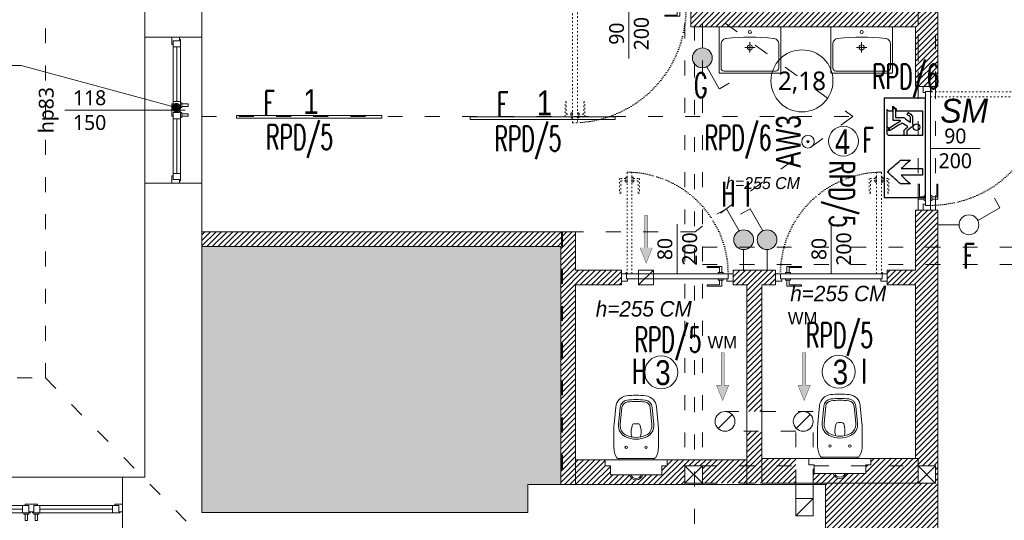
# Model space of a CAD drawing. Header units: millimetres. Extents: x 85284 to 143915, y -66821 to -28273.
# Tile 14 of 31: x 127064 to 127858, y -64329 to -63925. Entities that reach past the tile are written whole.
import ezdxf
from ezdxf import colors
from ezdxf.entities.mleader import LeaderData, LeaderLine
from ezdxf.enums import TextEntityAlignment as Align
from ezdxf.math import Vec2, Vec3

# ---------------------------------------------------------------- set-up
doc = ezdxf.new("R2010")
doc.units = ezdxf.units.MM
doc.linetypes.add('ACAD_ISO03W100', pattern=[30, 12, -18])
doc.linetypes.add('ACAD_ISO07W100', pattern=[3, 0, -3])
doc.layers.get('0').update_dxf_attribs({"color": 251, "lineweight": 9})
for name, color, linetype, lineweight in [('A-sanitariaty.ART', 251, 'Continuous', 9), ('IE_Numer centralki', 3, 'Continuous', 13), ('IE_Numery obw ośw hala', 6, 'Continuous', 13), ('IE_Oświetlenie awaryjne', 1, 'Continuous', 13), ('IE_Oświetlenie podstawowe', 4, 'Continuous', 13), ('IE_Łączniki', 5, 'Continuous', 15), ('instalacje_arch', 251, 'Continuous', 9), ('opis..KF', 251, 'Continuous', 9), ('pomocnicza', 251, 'Continuous', 9), ('stolarka_arch', 251, 'Continuous', 9), ('TEXT', 251, 'Continuous', 9), ('wentylacja..KF', 251, 'Continuous', 9), ('wypełnienie 2', 251, 'Continuous', 9), ('ściana pro..KF', 251, 'Continuous', 9), ('ściany ist..KF', 251, 'Continuous', 9)]:
    doc.layers.add(name, color=color, linetype=linetype, lineweight=lineweight)
doc.layers.add('AX - OPRAWY KIERUNKOWE', color=110, linetype='Continuous')
doc.layers.add('Warstwa 1', color=3, linetype='Continuous')
doc.styles.add('ARCH', font='segoeuil.ttf')
doc.styles.add('Opisowy', font='arial.ttf')
doc.styles.add('SIMLPEX', font='simplex.shx')
doc.styles.add('SIMPLEX', font='simplex', dxfattribs={"width": 0.85})
pattern_1 = [(45, (-308.0725, -28536.048), (-2.24506403, 2.24506403), [])]

# ---------------------------------------------------------------- blocks, each defined once
blk = doc.blocks.new('*U179')
at = {"layer": 'stolarka_arch', "lineweight": 0}
blk.add_lwpolyline([(0, 0), (118, 0), (118, -46), (0, -46)], close=True, dxfattribs=at)
at = {"layer": 'stolarka_arch'}
for points in [[(0, -22), (6, -22), (6, -23), (3, -23), (3, -28), (0, -28)], [(3, -23), (8, -23), (8, -29), (2, -29), (2, -28), (3, -28)], [(8, -26), (52, -26), (52, -23), (8, -23)], [(57, -23), (52, -23), (52, -29), (58, -29), (58, -28), (57, -28)], [(54, -22), (64, -22), (64, -23), (61, -23), (61, -28), (57, -28), (57, -23), (54, -23)], [(61, -23), (66, -23), (66, -29), (60, -29), (60, -28), (61, -28)], [(110, -26), (66, -26), (66, -23), (110, -23)], [(115, -23), (110, -23), (110, -29), (116, -29), (116, -28), (115, -28)], [(118, -22), (112, -22), (112, -23), (115, -23), (115, -28), (118, -28)], [(8, -26), (52, -26), (52, -29), (8, -29)], [(57, -30), (53, -30), (53, -29), (57, -29)], [(56, -35), (54, -35), (54, -30), (56, -30)], [(65, -30), (61, -30), (61, -29), (65, -29)], [(64, -35), (62, -35), (62, -30), (64, -30)], [(110, -26), (66, -26), (66, -29), (110, -29)]]:
    blk.add_lwpolyline(points, close=True, dxfattribs=at)
blk = doc.blocks.new('*U170')
at = {"layer": 'opis..KF'}
blk.add_line((-20, 0), (77, 0), dxfattribs=at)
at = {"layer": 'opis..KF', "style": 'ARCH', "flags": 12}
for tag, p in [('150', (0, 10)), ('120', (0, -10))]:
    blk.add_attdef(tag, text='', height=12, dxfattribs=at).set_placement(p, align=Align.MIDDLE_CENTER)
blk.add_attdef('hp', text='', height=12, rotation=90, dxfattribs=at).set_placement((-35, 0), align=Align.MIDDLE_CENTER)
blk = doc.blocks.new('*U200')
at = {"layer": 'stolarka_arch', "lineweight": 0}
blk.add_lwpolyline([(0, 0), (147, 0), (147, -46), (0, -46)], close=True, dxfattribs=at)
at = {"layer": 'stolarka_arch'}
for points in [[(0, -22), (6, -22), (6, -23), (3, -23), (3, -28), (0, -28)], [(3, -23), (8, -23), (8, -29), (2, -29), (2, -28), (3, -28)], [(8, -26), (66.5, -26), (66.5, -23), (8, -23)], [(71.5, -23), (66.5, -23), (66.5, -29), (72.5, -29), (72.5, -28), (71.5, -28)], [(68.5, -22), (78.5, -22), (78.5, -23), (75.5, -23), (75.5, -28), (71.5, -28), (71.5, -23), (68.5, -23)], [(75.5, -23), (80.5, -23), (80.5, -29), (74.5, -29), (74.5, -28), (75.5, -28)], [(139, -26), (80.5, -26), (80.5, -23), (139, -23)], [(144, -23), (139, -23), (139, -29), (145, -29), (145, -28), (144, -28)], [(147, -22), (141, -22), (141, -23), (144, -23), (144, -28), (147, -28)], [(8, -26), (66.5, -26), (66.5, -29), (8, -29)], [(71.5, -30), (67.5, -30), (67.5, -29), (71.5, -29)], [(70.5, -35), (68.5, -35), (68.5, -30), (70.5, -30)], [(79.5, -30), (75.5, -30), (75.5, -29), (79.5, -29)], [(78.5, -35), (76.5, -35), (76.5, -30), (78.5, -30)], [(139, -26), (80.5, -26), (80.5, -29), (139, -29)]]:
    blk.add_lwpolyline(points, close=True, dxfattribs=at)
blk = doc.blocks.new('*U1078')
at = {"layer": 'instalacje_arch', "color": 41, "linetype": 'ACAD_ISO03W100', "lineweight": 9, "true_color": 0xf4ee51}
blk.add_line((0, -3656.97), (0, -145), dxfattribs=at)
at = {"layer": 'instalacje_arch', "color": 41, "true_color": 0xf4ee51, "style": 'ARCH'}
blk.add_attdef('P1', text='', height=20, rotation=180, dxfattribs=at).set_placement((0, 0), align=Align.MIDDLE_CENTER)
blk.add_attdef('P2', text='', height=20, dxfattribs=at).set_placement((0, -3801.97), align=Align.MIDDLE_CENTER)
blk = doc.blocks.new('*U666')
at = {"layer": 'A-sanitariaty.ART'}
for p, q in [((4.15, 16.6), (-4.15, 16.6)), ((0, 12.45), (0, 20.75))]:
    blk.add_line(p, q, dxfattribs=at)
blk.add_lwpolyline([(24.07, 0), (-24.07, 0, -0.414214), (-24.9, 0.83), (-24.9, 36.52, -0.414214), (-24.07, 37.35), (24.07, 37.35, -0.414214), (24.9, 36.52), (24.9, 0.83, -0.414214)], format="xyb", close=True, dxfattribs=at)
blk.add_lwpolyline([(-19.12, 9.42), (-19.63, 9.49, -0.376652), (-23.24, 13.6), (-23.24, 33.2, -0.414214), (-20.75, 35.69), (20.75, 35.69, -0.414214), (23.24, 33.2), (23.24, 13.6, -0.376652), (19.63, 9.49), (19.12, 9.42)], format="xyb", dxfattribs=at)
for centre, radius in [((0, 16.6), 2.08), ((0, 4.15), 1.25)]:
    blk.add_circle(centre, radius, dxfattribs=at)
blk.add_arc((0, 171.81), 163.51, 263.28301, 276.71699, dxfattribs=at)
blk = doc.blocks.new('*U174')
at = {"layer": 'stolarka_arch', "linetype": 'ACAD_ISO03W100', "lineweight": 0, "ltscale": 0.1}
for points in [[(4.5, 82), (4.5, 0), (8.5, 0), (8.5, 82)], [(3.5, 77), (-1.5, 77), (-1.5, 65), (-0.5, 65), (-0.5, 75), (3.5, 75)], [(3.5, 78), (3.5, 74), (4.5, 74), (4.5, 78)], [(9.5, 78), (9.5, 74), (8.5, 74), (8.5, 78)], [(9.5, 77), (14.5, 77), (14.5, 65), (13.5, 65), (13.5, 75), (9.5, 75)]]:
    blk.add_lwpolyline(points, close=True, dxfattribs=at)
at = {"layer": 'stolarka_arch'}
for points in [[(5, -4), (5, -6), (0, -6), (0, 0), (4, 0), (4, -4), (5, -4)], [(86, 0), (4, 0), (4, -4), (86, -4)], [(81, 1), (81, 6), (69, 6), (69, 5), (79, 5), (79, 1)], [(82, 1), (78, 1), (78, 0), (82, 0)], [(85, -4), (85, -6), (90, -6), (90, 0), (86, 0), (86, -4), (85, -4)], [(81, -5), (81, -10), (69, -10), (69, -9), (79, -9), (79, -5)], [(82, -5), (78, -5), (78, -4), (82, -4)]]:
    blk.add_lwpolyline(points, close=True, dxfattribs=at)
blk.add_circle((4, 0.5), 0.5, dxfattribs=at)
at = {"layer": 'stolarka_arch', "linetype": 'ACAD_ISO07W100', "lineweight": 0, "ltscale": 0.5}
blk.add_arc((4, 0), 82, 0, 89.65063, dxfattribs=at)
blk = doc.blocks.new('*U1073')
at = {"layer": 'A-sanitariaty.ART'}
for p, q in [((64.28, 14.95), (64.28, 20)), ((64.28, 20), (68.28, 20)), ((68.28, 20), (110.28, 20)), ((110.28, 20), (114.28, 20)), ((114.28, 14.95), (114.28, 20)), ((68.48, 14.95), (64.28, 14.95)), ((110.08, 14.95), (114.28, 14.95)), ((110.08, 7.8), (68.48, 7.8))]:
    blk.add_line(p, q, dxfattribs=at)
for points in [[(89.28, 21), (103.97, 21, 0.257543), (104.82, 21.47, 0.141569), (107.28, 30), (107.28, 43.6, 0.023969), (107.05, 48.39), (105.69, 62.56, 0.351403), (96.96, 71.53, 0.03082), (89.28, 72, 0.03082), (81.6, 71.53, 0.351403), (72.87, 62.56), (71.51, 48.39, 0.023969), (71.28, 43.6), (71.28, 30, 0.141569), (73.75, 21.47, 0.257543), (74.59, 21)], [(89.28, 36.5, 0.111482), (97.87, 38.44, 0.315527), (103.53, 48.43), (102.21, 62.22, 0.351403), (96.53, 68.05, 0.03082), (89.28, 68.5, 0.03082), (82.03, 68.05, 0.351403), (76.36, 62.22), (75.03, 48.43, 0.315527), (80.69, 38.44, 0.111482)], [(89.28, 38, 0.111482), (97.23, 39.79, 0.315527), (102.04, 48.28), (100.71, 62.08, 0.351403), (96.35, 66.56, 0.03082), (89.28, 67, 0.03082), (82.21, 66.56, 0.351403), (77.85, 62.08), (76.52, 48.28, 0.315527), (81.33, 39.79, 0.111482)]]:
    blk.add_lwpolyline(points, format="xyb", close=True, dxfattribs=at)
blk.add_lwpolyline([(92.59, 38.3), (92.92, 39.1, 0.096361), (93.28, 40.97), (93.28, 43.01, 0.049389), (93.09, 44.97), (92.6, 47.39, 0.357511), (90.64, 49), (89.28, 49), (87.92, 49, 0.357511), (85.96, 47.39), (85.48, 44.97, 0.049389), (85.28, 43.01), (85.28, 40.97, 0.096361), (85.65, 39.1), (85.97, 38.3)], format="xyb", dxfattribs=at)
for points in [[(0, 0), (0, 20), (138.12, 20), (138.12, 0)], [(103.28, 21), (75.28, 21), (75.28, 20), (103.28, 20)]]:
    blk.add_lwpolyline(points, close=True, dxfattribs=at)
for points in [[(68.48, 14.95), (68.48, 7.8)], [(110.08, 14.95), (110.08, 7.8)]]:
    blk.add_lwpolyline(points, dxfattribs=at)
for centre in [(81.28, 30), (97.28, 30)]:
    blk.add_circle(centre, 1, dxfattribs=at)
for radius, start, end in [(5.6, 195.96311, 270), (4.5, 200.01372, 339.98628), (5.6, 270, 344.03689)]:
    blk.add_arc((89.28, 9.34), radius, start, end, dxfattribs=at)
blk = doc.blocks.new('*U1064')
at = {"layer": 'A-sanitariaty.ART'}
for p, q in [((38.06, 14.95), (38.06, 20)), ((38.06, 20), (42.06, 20)), ((42.06, 20), (84.06, 20)), ((84.06, 20), (88.06, 20)), ((88.06, 14.95), (88.06, 20)), ((42.26, 14.95), (38.06, 14.95)), ((83.86, 14.95), (88.06, 14.95)), ((83.86, 7.8), (42.26, 7.8))]:
    blk.add_line(p, q, dxfattribs=at)
for points in [[(63.06, 21), (77.75, 21, 0.257543), (78.6, 21.47, 0.141569), (81.06, 30), (81.06, 43.6, 0.023969), (80.83, 48.39), (79.47, 62.56, 0.351403), (70.75, 71.53, 0.03082), (63.06, 72, 0.03082), (55.38, 71.53, 0.351403), (46.65, 62.56), (45.29, 48.39, 0.023969), (45.06, 43.6), (45.06, 30, 0.141569), (47.53, 21.47, 0.257543), (48.37, 21)], [(63.06, 36.5, 0.111482), (71.66, 38.44, 0.315527), (77.31, 48.43), (75.99, 62.22, 0.351403), (70.32, 68.05, 0.03082), (63.06, 68.5, 0.03082), (55.81, 68.05, 0.351403), (50.14, 62.22), (48.81, 48.43, 0.315527), (54.47, 38.44, 0.111482)], [(63.06, 38, 0.111482), (71.01, 39.79, 0.315527), (75.82, 48.28), (74.49, 62.08, 0.351403), (70.13, 66.56, 0.03082), (63.06, 67, 0.03082), (55.99, 66.56, 0.351403), (51.63, 62.08), (50.31, 48.28, 0.315527), (55.11, 39.79, 0.111482)]]:
    blk.add_lwpolyline(points, format="xyb", close=True, dxfattribs=at)
blk.add_lwpolyline([(66.37, 38.3), (66.7, 39.1, 0.096361), (67.06, 40.97), (67.06, 43.01, 0.049389), (66.87, 44.97), (66.38, 47.39, 0.357511), (64.42, 49), (63.06, 49), (61.7, 49, 0.357511), (59.74, 47.39), (59.26, 44.97, 0.049389), (59.06, 43.01), (59.06, 40.97, 0.096361), (59.43, 39.1), (59.75, 38.3)], format="xyb", dxfattribs=at)
for points in [[(0, 0), (0, 20), (126.13, 20), (126.13, 0)], [(77.06, 21), (49.06, 21), (49.06, 20), (77.06, 20)]]:
    blk.add_lwpolyline(points, close=True, dxfattribs=at)
for points in [[(42.26, 14.95), (42.26, 7.8)], [(83.86, 14.95), (83.86, 7.8)]]:
    blk.add_lwpolyline(points, dxfattribs=at)
for centre in [(55.06, 30), (71.06, 30)]:
    blk.add_circle(centre, 1, dxfattribs=at)
for radius, start, end in [(5.6, 195.96311, 270), (4.5, 200.01372, 339.98628), (5.6, 270, 344.03689)]:
    blk.add_arc((63.06, 9.34), radius, start, end, dxfattribs=at)
blk = doc.blocks.new('*U168')
at = {"layer": 'stolarka_arch', "linetype": 'ACAD_ISO03W100', "lineweight": 0, "ltscale": 0.1}
for points in [[(3.5, 88), (3.5, 84), (4.5, 84), (4.5, 88)], [(4.5, 92), (4.5, 0), (8.5, 0), (8.5, 92)], [(9.5, 88), (9.5, 84), (8.5, 84), (8.5, 88)], [(3.5, 87), (-1.5, 87), (-1.5, 75), (-0.5, 75), (-0.5, 85), (3.5, 85)], [(9.5, 87), (14.5, 87), (14.5, 75), (13.5, 75), (13.5, 85), (9.5, 85)]]:
    blk.add_lwpolyline(points, close=True, dxfattribs=at)
at = {"layer": 'stolarka_arch'}
for points in [[(5, -4), (5, -6), (0, -6), (0, 0), (4, 0), (4, -4), (5, -4)], [(96, 0), (4, 0), (4, -4), (96, -4)], [(91, 1), (91, 6), (79, 6), (79, 5), (89, 5), (89, 1)], [(92, 1), (88, 1), (88, 0), (92, 0)], [(95, -4), (95, -6), (100, -6), (100, 0), (96, 0), (96, -4), (95, -4)], [(91, -5), (91, -10), (79, -10), (79, -9), (89, -9), (89, -5)], [(92, -5), (88, -5), (88, -4), (92, -4)]]:
    blk.add_lwpolyline(points, close=True, dxfattribs=at)
blk.add_circle((4, 0.5), 0.5, dxfattribs=at)
at = {"layer": 'stolarka_arch', "linetype": 'ACAD_ISO07W100', "lineweight": 0, "ltscale": 0.5}
blk.add_arc((4, 0), 92, 0, 89.65063, dxfattribs=at)
blk = doc.blocks.new('opis drzwi')
at = {"layer": 'opis..KF'}
blk.add_line((-20, 0), (20, 0), dxfattribs=at)
at = {"layer": 'opis..KF', "style": 'ARCH', "flags": 12}
for tag, p in [('90', (0, 10)), ('200', (0, -10))]:
    blk.add_attdef(tag, text='', height=12, dxfattribs=at).set_placement(p, align=Align.MIDDLE_CENTER)
blk = doc.blocks.new('*U1076')
at = {"layer": 'wentylacja..KF', "lineweight": 0}
blk.add_line((5.66, 5.66), (-5.66, -5.66), dxfattribs=at)
at = {"layer": 'wentylacja..KF'}
blk.add_circle((0, 0), 8, dxfattribs=at)
blk = doc.blocks.new('*U1072')
at = {"layer": 'wentylacja..KF', "lineweight": 5}
h = blk.add_hatch(color=256, dxfattribs=at)
h.dxf.hatch_style = 1
h.paths.add_polyline_path([(12.5, 5), (12.5, 1.25), (38.48, 1.25), (38.48, -1.25), (12.5, -1.25), (12.5, -5), (0, 0)])
at = {"layer": 'wentylacja..KF', "color": 240, "const_width": 0.239}
blk.add_lwpolyline([(12.5, 5), (12.5, 1.25), (38.48, 1.25), (38.48, -1.25), (12.5, -1.25), (12.5, -5), (0, 0)], close=True, dxfattribs=at)
blk = doc.blocks.new('nr pom')
at = {"layer": 'opis..KF', "lineweight": 20}
blk.add_circle((0, 0), 25, dxfattribs=at)
at = {"layer": 'opis..KF', "style": 'ARCH'}
blk.add_attdef('00', text='', height=15, dxfattribs=at).set_placement((0, 0), align=Align.MIDDLE_CENTER)
blk = doc.blocks.new('_Dot')
at = {"color": 0, "linetype": 'ByBlock', "lineweight": -2}
blk.add_line((-0.5, 0), (-1, 0), dxfattribs=at)
at = {"color": 0, "linetype": 'ByBlock', "const_width": 0.5}
blk.add_lwpolyline([(-0.25, 0, 1), (0.25, 0, 1)], format="xyb", close=True, dxfattribs=at)
blk = doc.blocks.new('Oprawa 1.0')
at = {"layer": 'IE_Oświetlenie podstawowe', "color": 0, "linetype": 'ByBlock'}
blk.add_lwpolyline([(-58.5, 2), (58.5, 2), (58.5, 0), (-58.5, 0)], close=True, dxfattribs=at)
at = {"layer": 'IE_Oświetlenie podstawowe', "color": 0, "insert": (-4.78, 23.3), "char_height": 20, "width": 20.191, "attachment_point": 1, "style": 'Opisowy'}
blk.add_mtext('{\\W0.8;1}', dxfattribs=at)
blk = doc.blocks.new('Oprawa 3.0')
at = {"layer": 'IE_Oświetlenie podstawowe', "color": 0, "linetype": 'ByBlock'}
blk.add_circle((0, 0), 13.31, dxfattribs=at)
at = {"layer": 'IE_Oświetlenie podstawowe', "color": 0, "insert": (-4.83, 9.74), "char_height": 20, "width": 20.191, "attachment_point": 1, "style": 'Opisowy'}
blk.add_mtext('{\\W0.8;3}', dxfattribs=at)
blk = doc.blocks.new('Oprawa 4.0')
at = {"layer": 'IE_Oświetlenie podstawowe', "color": 0, "linetype": 'ByBlock'}
blk.add_circle((0, 0), 12.03, dxfattribs=at)
at = {"layer": 'IE_Oświetlenie podstawowe', "color": 0, "insert": (-6.9, 9.58), "char_height": 20, "width": 20.191, "attachment_point": 1, "style": 'Opisowy'}
blk.add_mtext('{\\W0.8;4}', dxfattribs=at)
blk = doc.blocks.new('*U1126')
at = {"layer": 'IE_Łączniki', "color": 0}
blk.add_line((0, 17), (0, 0), dxfattribs=at)
for points in [[(3.5, 32.19), (13.69, 50)], [(13.7, 50), (21.5, 45.5)]]:
    blk.add_lwpolyline(points, dxfattribs=at)
blk.add_circle((0, 25), 8, dxfattribs=at)
at = {"layer": 'IE_Łączniki', "color": 0, "style": 'SIMLPEX', "width": 0.7, "flags": 4}
for tag, p in [('OBWÓD', (28.51, 26.54)), ('STEROWANIE', (28.54, 3.19))]:
    blk.add_attdef(tag, p, '', height=20, rotation=0.08722, dxfattribs=at)
blk = doc.blocks.new('*U1128')
blk.add_hatch(color=256).paths.add_polyline_path([(8, 25, 1), (-8, 25, 1)])
at = {"layer": 'IE_Łączniki', "color": 0}
blk.add_line((0, 17), (0, 0), dxfattribs=at)
for points in [[(3.5, 32.19), (13.69, 50)], [(13.7, 50), (21.5, 45.5)]]:
    blk.add_lwpolyline(points, dxfattribs=at)
blk.add_circle((0, 25), 8, dxfattribs=at)
at = {"layer": 'IE_Łączniki', "color": 0, "style": 'SIMLPEX', "width": 0.7, "flags": 4}
for tag, p in [('OBWÓD', (28.51, 26.54)), ('STEROWANIE', (28.54, 3.19))]:
    blk.add_attdef(tag, p, '', height=20, rotation=0.08722, dxfattribs=at)
blk = doc.blocks.new('Oprawa AW3')
at = {"layer": 'IE_Oświetlenie awaryjne'}
h = blk.add_hatch(color=0, dxfattribs=at)
h.dxf.hatch_style = 1
edge = h.paths.add_edge_path()
edge.add_arc((0, 0), 0.5, 0, 360)
h = blk.add_hatch(color=0, dxfattribs=at)
h.dxf.hatch_style = 1
h.paths.add_polyline_path([(0.75, 0.18), (0.65, 0.18), (0.65, 0), (0.75, 0)])
h = blk.add_hatch(color=0, dxfattribs=at)
h.dxf.hatch_style = 1
h.paths.add_polyline_path([(0.75, 0), (0.65, 0), (0.65, -0.17), (0.75, -0.17)])
at = {"layer": 'IE_Oświetlenie awaryjne', "color": 0}
blk.add_lwpolyline([(0.65, 0.18), (0.65, -0.17), (0.75, -0.17), (0.75, 0.18)], close=True, dxfattribs=at)
blk.add_lwpolyline([(0.65, 0), (0.75, 0)], dxfattribs=at)
for radius in [5.05, 1, 0.5]:
    blk.add_circle((0, 0), radius, dxfattribs=at)
at = {"layer": 'IE_Oświetlenie awaryjne', "color": 0, "insert": (-20.96, 25.79), "char_height": 20, "width": 20.191, "attachment_point": 1, "style": 'Opisowy'}
blk.add_mtext('{\\W0.7;AW3}', dxfattribs=at)
blk = doc.blocks.new('05')
at = {"color": 3}
blk.add_lwpolyline([(1327.75, 960.07), (1334.96, 960.07), (1334.98, 950.2), (1334.58, 949.8), (1327.37, 949.8), (1327.75, 950.19), (1327.75, 951.4), (1326.46, 951.4), (1327.18, 952.42), (1327.75, 952.42)], close=True, dxfattribs=at)
at = {"layer": 'Warstwa 1', "color": 3}
blk.add_lwpolyline([(1324.12, 948.92), (1352.92, 948.92), (1352.92, 960.92), (1324.12, 960.92), (1324.12, 948.92)], close=True, dxfattribs=at)
blk.add_ellipse((1332.54, 958.29), major_axis=(0, 0.954), ratio=0.992037, dxfattribs=at)
for points, knots in [([(1346.5, 960.02), (1346.5, 960.02), (1344.57, 960.02), (1344.57, 960.02), (1344.57, 960.02), (1344.57, 960.02), (1344.57, 953.8), (1344.57, 953.8), (1344.57, 953.8), (1344.57, 953.8), (1342.08, 956.55), (1342.08, 956.55), (1342.08, 956.55), (1342.08, 956.55), (1342.08, 953.63), (1342.08, 953.63), (1342.08, 953.63), (1342.08, 953.63), (1345.55, 949.82), (1345.55, 949.82), (1345.55, 949.82), (1345.55, 949.82), (1349, 953.62), (1349, 953.62), (1349, 953.62), (1349, 953.62), (1349, 956.52), (1349, 956.52), (1349, 956.52), (1349, 956.52), (1346.48, 953.8), (1346.48, 953.8), (1346.48, 953.8), (1346.48, 953.8), (1346.5, 960.02), (1346.5, 960.02)], [0, 0, 0, 0, 0.111111, 0.111111, 0.111111, 0.166667, 0.222222, 0.222222, 0.222222, 0.277778, 0.333333, 0.333333, 0.333333, 0.388889, 0.444444, 0.444444, 0.444444, 0.5, 0.555556, 0.555556, 0.555556, 0.611111, 0.666667, 0.666667, 0.666667, 0.722222, 0.777778, 0.777778, 0.777778, 0.833333, 0.888889, 0.888889, 0.888889, 0.944444, 1, 1, 1, 1]), ([(1334.97, 955.48), (1334.97, 955.48), (1333.58, 955.48), (1333.58, 955.48), (1333.58, 955.48), (1333.58, 955.48), (1332.28, 957.18), (1332.28, 957.18), (1332.28, 957.18), (1332.28, 957.18), (1332.29, 957.19), (1332.29, 957.19), (1332.29, 957.19), (1331.67, 957.2), (1331.66, 957.18), (1331.66, 957.18), (1331.66, 957.18), (1331.66, 957.18), (1329.26, 957.18), (1329.26, 957.18), (1329.26, 957.18), (1329.26, 957.18), (1328.25, 955.98), (1328.25, 955.98), (1328.25, 955.98), (1328.25, 955.98), (1328.81, 955.58), (1328.81, 955.58), (1328.81, 955.58), (1328.81, 955.58), (1329.57, 956.51), (1329.57, 956.51), (1329.57, 956.51), (1329.57, 956.51), (1331.06, 956.51), (1331.06, 956.51), (1331.06, 956.51), (1331.06, 956.51), (1329.74, 954.61), (1329.74, 954.61), (1329.74, 954.61), (1329.74, 954.61), (1329.74, 952.24), (1329.74, 952.24), (1329.74, 952.24), (1329.74, 952.24), (1327.28, 952.24), (1327.28, 952.24), (1327.28, 952.24), (1327.28, 952.24), (1326.8, 951.55), (1326.8, 951.55), (1326.8, 951.55), (1326.8, 951.55), (1330.58, 951.55), (1330.58, 951.55), (1330.58, 951.55), (1330.58, 951.55), (1330.58, 953.59), (1330.58, 953.59), (1330.58, 953.59), (1330.58, 953.59), (1330.76, 953.61), (1330.76, 953.61), (1330.76, 953.61), (1330.76, 953.61), (1332.73, 950.42), (1332.73, 950.42), (1332.73, 950.42), (1332.73, 950.42), (1333.59, 950.42), (1333.59, 950.42), (1333.59, 950.42), (1333.59, 950.42), (1331.34, 954.12), (1331.34, 954.12), (1331.34, 954.12), (1331.34, 954.12), (1331.33, 954.13), (1331.33, 954.13), (1331.33, 954.13), (1331.33, 954.13), (1332.39, 955.83), (1332.39, 955.83), (1332.39, 955.83), (1332.39, 955.83), (1333.35, 954.75), (1333.35, 954.75), (1333.35, 954.75), (1333.35, 954.75), (1334.97, 954.75), (1334.97, 954.75), (1334.97, 954.75), (1334.97, 954.75), (1334.97, 955.48), (1334.97, 955.48)], [0, 0, 0, 0, 0.041667, 0.041667, 0.041667, 0.0625, 0.083333, 0.083333, 0.083333, 0.104167, 0.125, 0.125, 0.125, 0.145833, 0.166667, 0.166667, 0.166667, 0.1875, 0.208333, 0.208333, 0.208333, 0.229167, 0.25, 0.25, 0.25, 0.270833, 0.291667, 0.291667, 0.291667, 0.3125, 0.333333, 0.333333, 0.333333, 0.354167, 0.375, 0.375, 0.375, 0.395833, 0.416667, 0.416667, 0.416667, 0.4375, 0.458333, 0.458333, 0.458333, 0.479167, 0.5, 0.5, 0.5, 0.520833, 0.541667, 0.541667, 0.541667, 0.5625, 0.583333, 0.583333, 0.583333, 0.604167, 0.625, 0.625, 0.625, 0.645833, 0.666667, 0.666667, 0.666667, 0.6875, 0.708333, 0.708333, 0.708333, 0.729167, 0.75, 0.75, 0.75, 0.770833, 0.791667, 0.791667, 0.791667, 0.8125, 0.833333, 0.833333, 0.833333, 0.854167, 0.875, 0.875, 0.875, 0.895833, 0.916667, 0.916667, 0.916667, 0.9375, 0.958333, 0.958333, 0.958333, 0.979167, 1, 1, 1, 1]), ([(1333.57, 950.21), (1333.57, 950.21), (1332.7, 950.21), (1332.7, 950.21), (1332.7, 950.21), (1332.7, 950.21), (1332.41, 949.79), (1332.41, 949.79), (1332.41, 949.79), (1332.41, 949.79), (1333.28, 949.79), (1333.28, 949.79), (1333.28, 949.79), (1333.28, 949.79), (1333.57, 950.21), (1333.57, 950.21)], [0, 0, 0, 0, 0.25, 0.25, 0.25, 0.375, 0.5, 0.5, 0.5, 0.625, 0.75, 0.75, 0.75, 0.875, 1, 1, 1, 1])]:
    blk.add_open_spline(points, degree=3, knots=knots, dxfattribs=at)

msp = doc.modelspace()

# ---------------------------------------------------------------- hatches: boundary and pattern name
at = {"layer": 'pomocnicza', "linetype": 'ByBlock', "lineweight": 0, "true_color": 0xe8e8e8}
h = msp.add_hatch(color=254, dxfattribs=at)
h.dxf.hatch_style = 1
h.paths.add_polyline_path([(127210.9, -64107.99), (127500.4, -64107.99), (127500.4, -64299.99), (127473.9, -64299.99), (127473.9, -64322.49), (127210.9, -64322.49)])
at = {"layer": 'wypełnienie 2', "linetype": 'ByBlock', "transparency": 33554595}
h = msp.add_hatch(dxfattribs=at)
h.set_pattern_fill('ANSI31', color=256)
h.set_pattern_definition(pattern_1)
h.paths.add_polyline_path([(127755.89, -63739.35), (127717.16, -63739.4), (127717.17, -63742.41), (127717.17, -63742.41), (127717.17, -63745.41), (127717.18, -63751.4), (127755.89, -63751.45)])
h.paths.add_polyline_path([(127788.65, -63726.26), (127786.65, -63726.26), (127786.65, -63739.31), (127769.89, -63739.33), (127769.89, -63751.47), (127788.65, -63751.49)])
h.paths.add_polyline_path([(127802.65, -63736.26), (127802.65, -63726.26), (127788.65, -63726.26), (127788.65, -63751.49), (127788.67, -63751.49), (127788.67, -63832.99), (127802.65, -63832.99)])
h.paths.add_polyline_path([(127804.65, -63726.26), (127802.65, -63726.26), (127802.65, -63832.99), (127804.65, -63832.99)])
h.paths.add_polyline_path([(127804.65, -63846.99), (127802.65, -63846.99), (127802.65, -63897.5), (127804.65, -63899.22)])
h.paths.add_polyline_path([(127802.65, -63846.99), (127788.67, -63846.99), (127788.67, -63878.68), (127788.67, -63885.46), (127802.65, -63897.5)])
h.paths.add_polyline_path([(127788.65, -63878.68), (127781.4, -63878.68), (127781.4, -63879.2), (127788.65, -63885.44)])
h.paths.add_polyline_path([(127788.65, -63885.44), (127781.4, -63879.2), (127781.4, -63918.99), (127621.2, -63918.99), (127637.27, -63930.76), (127786.65, -63930.76), (127786.65, -63978.76), (127788.65, -63978.76), (127788.65, -63930.76)])
h.paths.add_polyline_path([(127802.65, -63897.5), (127788.65, -63885.44), (127788.65, -63978.76), (127802.65, -63978.76)])
h.paths.add_polyline_path([(127804.65, -63899.22), (127802.65, -63897.5), (127802.65, -63978.76), (127804.65, -63978.76)])
h.paths.add_polyline_path([(127614.65, -63918.99), (127608.26, -63918.99), (127608.26, -63930.76), (127614.65, -63930.76)])
h.paths.add_polyline_path([(127621.2, -63918.99), (127614.65, -63918.99), (127614.65, -63930.76), (127637.27, -63930.76)])
h.paths.add_polyline_path([(127608.26, -63918.99), (127605.4, -63918.99), (127605.4, -63930.76), (127608.26, -63930.76)])
h = msp.add_hatch(dxfattribs=at)
h.set_pattern_fill('ANSI31', color=256)
h.set_pattern_definition(pattern_1)
h.paths.add_polyline_path([(127986.4, -63799.21), (127974.4, -63799.21), (127974.4, -63832.99), (127986.4, -63832.99)])
h.paths.add_polyline_path([(127986.4, -63834.1), (127986.4, -63832.99), (127974.4, -63832.99), (127974.4, -63846.99), (127986.4, -63846.99)])
h.paths.add_polyline_path([(127986.4, -63846.99), (127974.4, -63846.99), (127974.4, -64108.6), (127986.4, -64108.6)])
h.paths.add_polyline_path([(127986.4, -64108.6), (127974.4, -64108.6), (127974.4, -64122.6), (127986.4, -64122.6)])
h.paths.add_polyline_path([(127986.4, -64122.6), (127974.4, -64122.6), (127974.4, -64342.49), (127986.4, -64342.49), (127986.4, -64332.49), (128057.81, -64332.49), (128065.65, -64324.13), (128065.65, -64320.49), (127986.4, -64320.49)])
h.paths.add_polyline_path([(127834.2, -63956.43), (127977.3, -63956.43), (127977.3, -63895.77), (127834.2, -63895.77)], flags=9)
h = msp.add_hatch(dxfattribs=at)
h.set_pattern_fill('ANSI31', color=256)
h.set_pattern_definition(pattern_1)
h.paths.add_polyline_path([(127501.4, -64095.99), (127210.9, -64095.99), (127210.9, -64107.99), (127500.4, -64107.99), (127500.4, -64299.99), (127501.4, -64299.99)])
h.paths.add_polyline_path([(127512.4, -64095.99), (127501.4, -64095.99), (127501.4, -64299.99), (127512.4, -64299.99), (127512.4, -64279.99), (127512.4, -64138.99), (127549.4, -64138.99), (127549.4, -64126.99), (127512.4, -64126.99)])
h.paths.add_polyline_path([(127662.53, -64257.09), (127650.53, -64257.09), (127650.53, -64279.99), (127650.53, -64284.99), (127662.53, -64284.99), (127662.53, -64278.99)])
h.paths.add_polyline_path([(127662.53, -64284.99), (127650.53, -64284.99), (127650.53, -64298.99), (127662.53, -64298.99)])
h.paths.add_polyline_path([(127662.53, -64138.99), (127673.65, -64138.99), (127673.65, -64126.99), (127639.4, -64126.99), (127639.4, -64138.99), (127650.53, -64138.99), (127650.53, -64241.09), (127662.53, -64241.09)])
h.paths.add_polyline_path([(127804.65, -64122.6), (127786.65, -64122.6), (127786.65, -64126.99), (127763.65, -64126.99), (127763.65, -64138.99), (127786.65, -64138.99), (127786.65, -64278.99), (127788.65, -64278.99), (127788.65, -64284.99), (127802.65, -64284.99), (127802.65, -64299.23), (127802.42, -64298.99), (127768.74, -64298.99), (127744.37, -64339.99), (127804.65, -64339.99)])
h.paths.add_polyline_path([(127804.65, -64108.6), (127786.65, -64108.6), (127786.65, -64122.6), (127804.65, -64122.6)])
h.paths.add_polyline_path([(127804.65, -64078.76), (127786.65, -64078.76), (127786.65, -64108.6), (127804.65, -64108.6)])
h.paths.add_polyline_path([(127768.74, -64298.99), (127704.02, -64298.99), (127704.02, -64299.99), (127713.9, -64299.99), (127713.9, -64339.99), (127744.37, -64339.99)])
h.paths.add_polyline_path([(127788.65, -64284.99), (127778.32, -64284.99, -0.581623), (127776.43, -64286.07, -0.264524), (127775.82, -64284.99), (127746.39, -64284.99), (127746.39, -64291.19), (127730.97, -64291.19, -0.334774), (127725.59, -64295.25, -0.334774), (127720.2, -64291.19), (127704.79, -64291.19), (127704.79, -64284.99), (127704.02, -64284.99), (127704.02, -64298.99), (127788.65, -64298.99)])
h.paths.add_polyline_path([(127788.65, -64278.99), (127750.59, -64278.99), (127750.59, -64284.04), (127746.39, -64284.04), (127746.39, -64284.99), (127775.82, -64284.99, -0.581623), (127777.71, -64283.92, -0.264524), (127778.32, -64284.99), (127788.65, -64284.99)], flags=17)
h.paths.add_polyline_path([(127690.01, -64284.99), (127662.53, -64284.99), (127662.53, -64298.99), (127690.02, -64298.99)])
h.paths.add_polyline_path([(127690.01, -64278.99), (127662.53, -64278.99), (127662.53, -64284.99), (127690.01, -64284.99)])
h.paths.add_polyline_path([(127650.53, -64279.99), (127614.65, -64279.99), (127614.65, -64284.99), (127650.53, -64284.99)])
h.paths.add_polyline_path([(127650.53, -64284.99), (127614.65, -64284.99), (127614.65, -64298.99), (127650.53, -64298.99)])
h.paths.add_polyline_path([(127600.65, -64279.99), (127586.24, -64279.99), (127586.24, -64285.04), (127582.04, -64285.04), (127582.04, -64292.19), (127566.63, -64292.19, -0.334774), (127561.24, -64296.25, -0.334774), (127555.86, -64292.19), (127540.44, -64292.19), (127540.44, -64285.04), (127536.24, -64285.04), (127536.24, -64279.99), (127512.4, -64279.99), (127512.4, -64299.99), (127600.65, -64299.99)])
h.paths.add_polyline_path([(127608.26, -64279.99), (127600.65, -64279.99), (127600.65, -64284.99), (127608.26, -64284.99)])
h.paths.add_polyline_path([(127614.65, -64279.99), (127608.26, -64279.99), (127608.26, -64284.99), (127614.65, -64284.99)])

# ---------------------------------------------------------------- linework, layer by layer
at = {"linetype": 'ACAD_ISO03W100'}
for p, q in [((127600.65, -64299.99), (127600.65, -62730.99)), ((127614.65, -64299.99), (127614.65, -62730.99)), ((127802.65, -63978.76), (127802.65, -62730.99)), ((127788.65, -64078.76), (127788.65, -63626.26)), ((127802.65, -63978.76), (127802.65, -63736.26)), ((127608.91, -63909.99), (127735.9, -64002.99)), ((127788.65, -63978.76), (127788.65, -63930.76)), ((127802.65, -64078.76), (127802.65, -63958.76)), ((127210.9, -64002.99), (127735.9, -64002.99)), ((127735.9, -64002.99), (127608.91, -64095.99)), ((127608.91, -64095.99), (127210.9, -64095.99)), ((127614.65, -64108.6), (128328.65, -64108.6)), ((127614.65, -64122.6), (128328.65, -64122.6)), ((127084.9, -64213.99), (128065.65, -65212.99)), ((127614.65, -64284.99), (127802.65, -64284.99)), ((127614.65, -64298.99), (127802.65, -64298.99))]:
    msp.add_line(p, q, dxfattribs=at)
for p, q in [((127690.02, -64311.31), (127690.02, -64299.99)), ((127704.02, -64311.31), (127704.02, -64299.99)), ((127690.02, -64325.31), (127704.02, -64311.31))]:
    msp.add_line(p, q)
for points in [[(124497.43, -66198.99), (122868.44, -66199.05), (122636.02, -65948.78), (122636.02, -65414.99), (122716.02, -65414.99), (122716.02, -64997.99), (122636.02, -64997.99), (122636.02, -62604.99), (123822.02, -62604.99), (123822.02, -64213.99), (127084.9, -64213.99), (127084.9, -62604.99)], [(123822.02, -62604.99), (123822.02, -64213.99), (127084.9, -64213.99), (127084.9, -62684.99)], [(127704.02, -64299.99), (127704.02, -64241.09), (127632.93, -64241.09)], [(127690.02, -64299.99), (127689.99, -64257.09), (127632.93, -64257.09)]]:
    msp.add_lwpolyline(points, dxfattribs=at)
msp.add_lwpolyline([(127690.02, -64311.31), (127704.02, -64311.31), (127704.02, -64325.31), (127690.02, -64325.31)], close=True)
at = {"layer": 'pomocnicza', "color": 114, "linetype": 'ACAD_ISO03W100', "lineweight": 40, "true_color": 0x139b48}
msp.add_line((127501.4, -64095.99), (127501.4, -64299.99), dxfattribs=at)
at = {"layer": 'wentylacja..KF'}
msp.add_line((127563.16, -64138.99), (127575.16, -64126.99), dxfattribs=at)
msp.add_lwpolyline([(127563.16, -64126.99), (127575.16, -64126.99), (127575.16, -64138.99), (127563.16, -64138.99)], close=True, dxfattribs=at)
at = {"layer": 'ściana pro..KF', "linetype": 'ByBlock'}
for p, q in [((127605.4, -63918.99), (127605.4, -63930.76)), ((127786.65, -63930.76), (127605.4, -63930.76)), ((127786.65, -63978.76), (127786.65, -63930.76)), ((127786.65, -64126.99), (127786.65, -64078.76)), ((127786.65, -64078.76), (127804.65, -64078.76)), ((127804.65, -64339.99), (127804.65, -64078.76)), ((127549.4, -64126.99), (127512.4, -64126.99)), ((127549.4, -64138.99), (127549.4, -64126.99)), ((127673.65, -64126.99), (127639.4, -64126.99)), ((127639.4, -64138.99), (127639.4, -64126.99)), ((127673.65, -64138.99), (127673.65, -64126.99)), ((127763.65, -64138.99), (127763.65, -64126.99)), ((127786.65, -64126.99), (127763.65, -64126.99)), ((127549.4, -64138.99), (127512.4, -64138.99)), ((127650.53, -64138.99), (127639.4, -64138.99)), ((127650.53, -64279.99), (127650.53, -64138.99)), ((127673.65, -64138.99), (127662.53, -64138.99)), ((127662.53, -64278.99), (127662.53, -64138.99)), ((127786.65, -64138.99), (127763.65, -64138.99)), ((127786.65, -64278.99), (127786.65, -64138.99)), ((127650.53, -64279.99), (127512.4, -64279.99)), ((127512.4, -64279.99), (127650.53, -64279.99)), ((127786.65, -64278.99), (127662.53, -64278.99)), ((127662.53, -64278.99), (127786.65, -64278.99))]:
    msp.add_line(p, q, dxfattribs=at)
for points in [[(127786.65, -63978.76), (127804.65, -63978.76), (127804.65, -63726.26), (127786.65, -63726.26), (127786.65, -63739.31)], [(127512.4, -64126.99), (127512.4, -64095.99), (127210.9, -64095.99)], [(127500.4, -64299.99), (127500.4, -64107.99), (127210.9, -64107.99)], [(127512.4, -64279.99), (127512.4, -64138.99)]]:
    msp.add_lwpolyline(points, dxfattribs=at)
at = {"layer": 'ściany ist..KF', "linetype": 'ByBlock'}
for p, q in [((127600.65, -64284.99), (127614.65, -64298.99)), ((127600.65, -64298.99), (127614.65, -64284.99)), ((127802.65, -64299.23), (127788.65, -64284.99)), ((127788.65, -64298.99), (127802.65, -64284.99))]:
    msp.add_line(p, q, dxfattribs=at)
msp.add_lwpolyline([(127164.9, -63938.92), (127210.9, -63938.92), (127210.9, -63698.14), (127164.9, -63698.14)], close=True, dxfattribs=at)
for points in [[(127498.59, -64339.99), (127146.94, -64339.99), (127146.94, -64293.99), (127164.9, -64293.99), (127164.9, -64056.92), (127210.9, -64056.92), (127210.9, -64322.49), (127473.9, -64322.49), (127473.9, -64299.99), (127646.57, -64299.99)], [(127600.65, -64284.99), (127614.65, -64284.99), (127614.65, -64298.99), (127600.65, -64298.99), (127600.65, -64284.99)], [(127788.65, -64284.99), (127802.65, -64284.99), (127802.65, -64298.99), (127788.65, -64298.99), (127788.65, -64284.99)], [(127646.57, -64299.99), (127713.9, -64299.99), (127713.9, -64339.99), (127687.9, -64339.99), (127687.9, -64743.99)]]:
    msp.add_lwpolyline(points, dxfattribs=at)

# ---------------------------------------------------------------- block references
ref = msp.add_blockref('*U170', (127120.48, -63997.92))
ref.add_attrib('150', '118', dxfattribs={"layer": 'opis..KF', "height": 12, "style": 'ARCH'}).set_placement((127120.48, -63987.92), align=Align.MIDDLE_CENTER)
ref.add_attrib('120', '150', dxfattribs={"layer": 'opis..KF', "height": 12, "style": 'ARCH'}).set_placement((127120.48, -64007.92), align=Align.MIDDLE_CENTER)
ref.add_attrib('hp', 'hp83', dxfattribs={"layer": 'opis..KF', "height": 12, "rotation": 90, "style": 'ARCH'}).set_placement((127085.48, -63997.92), align=Align.MIDDLE_CENTER)
at = {"layer": 'A-sanitariaty.ART', "rotation": 180}
for p in [(127652.99, -63930.76), (127743.11, -63930.76)]:
    msp.add_blockref('*U666', p, dxfattribs=at)
at = {"layer": 'A-sanitariaty.ART', "xscale": -1}
for name, p in [('*U1073', (127650.53, -64299.99)), ('*U1064', (127788.65, -64298.99))]:
    msp.add_blockref(name, p, dxfattribs=at)
at = {"layer": 'AX - OPRAWY KIERUNKOWE', "xscale": 2.777199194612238, "yscale": 2.777199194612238, "zscale": 2.777199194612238, "rotation": 269.9999999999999}
msp.add_blockref('05', (125125.97, -60311), dxfattribs=at)
at = {"layer": 'IE_Oświetlenie awaryjne', "rotation": 90}
msp.add_blockref('Oprawa AW3', (127699.81, -64023.43), dxfattribs=at)
at = {"layer": 'IE_Oświetlenie podstawowe', "linetype": 'ByBlock'}
for name, p in [('Oprawa 1.0', (127297.52, -64004.36)), ('Oprawa 1.0', (127485.89, -64005.36)), ('Oprawa 4.0', (127728.42, -64022.99)), ('Oprawa 3.0', (127581.46, -64209.49)), ('Oprawa 3.0', (127724.59, -64208.99))]:
    msp.add_blockref(name, p, dxfattribs=at)
at = {"layer": 'IE_Łączniki', "xscale": -1}
for name, p, rotation in [('*U1128', (127614.65, -63930.76), 180.0000963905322), ('*U1126', (127804.65, -64090.44), 270.0000963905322), ('*U1128', (127647.94, -64127.49), 9.639053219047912e-05), ('*U1128', (127666.84, -64127.49), 9.639053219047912e-05)]:
    msp.add_blockref(name, p, dxfattribs=dict(at, rotation=rotation))
at = {"layer": 'instalacje_arch'}
msp.add_blockref('*U1078', (127608.26, -62534.67), dxfattribs=at)
at = {"layer": 'opis..KF', "color": 30}
msp.add_blockref('nr pom', (127694.99, -63974.3), dxfattribs=at).add_auto_attribs({'00': '2,18'})
at = {"layer": 'stolarka_arch', "xscale": -1}
for name, p, rotation in [('*U168', (127505.44, -63916.2), 180), ('*U179', (127164.9, -63938.92), 90)]:
    msp.add_blockref(name, p, dxfattribs=dict(at, rotation=rotation))
at = {"layer": 'stolarka_arch', "rotation": 270}
msp.add_blockref('*U168', (127798.65, -63978.76), dxfattribs=at)
at = {"layer": 'stolarka_arch'}
msp.add_blockref('*U174', (127549.4, -64129.99), dxfattribs=at)
at = {"layer": 'stolarka_arch', "xscale": -1}
for name, p in [('*U174', (127763.65, -64129.99)), ('*U200', (127146.94, -64293.99))]:
    msp.add_blockref(name, p, dxfattribs=at)
at = {"layer": 'TEXT'}
ref = msp.add_blockref('opis drzwi', (127555.44, -63936.2), dxfattribs=dict(at, rotation=90))
ref.add_attrib('90', '90', dxfattribs={"layer": 'opis..KF', "height": 12, "rotation": 90, "style": 'ARCH'}).set_placement((127545.44, -63936.2), align=Align.MIDDLE_CENTER)
ref.add_attrib('200', '200', dxfattribs={"layer": 'opis..KF', "height": 12, "rotation": 90, "style": 'ARCH'}).set_placement((127565.44, -63936.2), align=Align.MIDDLE_CENTER)
ref = msp.add_blockref('opis drzwi', (127818.65, -64028.76), dxfattribs=at)
ref.add_attrib('90', '90', dxfattribs={"layer": 'opis..KF', "height": 12, "style": 'ARCH'}).set_placement((127818.65, -64018.76), align=Align.MIDDLE_CENTER)
ref.add_attrib('200', '200', dxfattribs={"layer": 'opis..KF', "height": 12, "style": 'ARCH'}).set_placement((127818.65, -64038.76), align=Align.MIDDLE_CENTER)
ref = msp.add_blockref('opis drzwi', (127594.4, -64109.99), dxfattribs=dict(at, rotation=90))
ref.add_attrib('90', '80', dxfattribs={"layer": 'opis..KF', "height": 12, "rotation": 90, "style": 'ARCH'}).set_placement((127584.4, -64109.99), align=Align.MIDDLE_CENTER)
ref.add_attrib('200', '200', dxfattribs={"layer": 'opis..KF', "height": 12, "rotation": 90, "style": 'ARCH'}).set_placement((127604.4, -64109.99), align=Align.MIDDLE_CENTER)
ref = msp.add_blockref('opis drzwi', (127718.65, -64109.99), dxfattribs=dict(at, rotation=90))
ref.add_attrib('90', '80', dxfattribs={"layer": 'opis..KF', "height": 12, "rotation": 90, "style": 'ARCH'}).set_placement((127708.65, -64109.99), align=Align.MIDDLE_CENTER)
ref.add_attrib('200', '200', dxfattribs={"layer": 'opis..KF', "height": 12, "rotation": 90, "style": 'ARCH'}).set_placement((127728.65, -64109.99), align=Align.MIDDLE_CENTER)
at = {"layer": 'wentylacja..KF'}
for name, p, rotation in [('*U1072', (127569.33, -64121.4), 89.99999999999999), ('*U1072', (127631.01, -64232.23), 89.99999999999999), ('*U1072', (127696.76, -64232.23), 89.99999999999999), ('*U1076', (127632.93, -64249.09), 180), ('*U1076', (127696.02, -64249.09), 180)]:
    msp.add_blockref(name, p, dxfattribs=dict(at, rotation=rotation))

# ---------------------------------------------------------------- texts
at = {"layer": 'IE_Numer centralki', "style": 'SIMPLEX', "width": 0.6}
for s, p in [('G', (127607.99, -63987.81)), ('F', (127260.69, -64002.36)), ('F', (127449.06, -64003.36)), ('F', (127743.78, -64032.09)), ('H', (127630.1, -64075.77)), ('I', (127649.32, -64075.58)), ('F', (127825.11, -64125.8)), ('H', (127558.07, -64218.67)), ('I', (127743.18, -64218.54))]:
    msp.add_text(s, height=20, dxfattribs=at).set_placement(p)
at = {"layer": 'IE_Numery obw ośw hala', "style": 'SIMPLEX', "width": 0.6}
for s, p in [('RPD/6', (127751.78, -63980.83)), ('RPD/5', (127262.82, -64029.7)), ('RPD/5', (127447.01, -64030.94)), ('RPD/6', (127616.45, -64030.23)), ('RPD/5', (127698.31, -64189.54)), ('RPD/5', (127559.98, -64193.12))]:
    msp.add_text(s, height=20, dxfattribs=at).set_placement(p)
msp.add_text('RPD/5', height=20, rotation=270, dxfattribs=at).set_placement((127717.19, -64038.68))
at = {"layer": 'opis..KF', "attachment_point": 5, "style": 'ARCH'}
for s, width, heights, insert, char_height in [('{\\fCentury Gothic|b0|i1|c238|p34;SM}', 156.7001, [0], (127825.84, -63998.51), 19.2), ('{\\fCentury Gothic|b0|i1|c238|p34;h=255 CM}', 156.7001, [0], (127663.55, -64056.87), 9.6), ('{\\fCentury Gothic|b0|i1|c238|p34;h=255 CM}', 156.7001, [0], (127724.3, -64145.97), 12.48), ('{\\fCentury Gothic|b0|i1|c238|p34;h=255 CM}', 156.7001, [0], (127567.4, -64158.33), 12.48), ('{\\fCentury Gothic|b0|i0|c238|p34;\\H1.66667x;WM}', 355.2645, [25], (127695.47, -64165.83), 6), ('{\\fCentury Gothic|b0|i0|c238|p34;\\H1.66667x;WM}', 355.2645, [25], (127630.73, -64185.23), 6)]:
    msp.add_mtext_dynamic_manual_height_columns(s, width=width, gutter_width=70, heights=heights, dxfattribs=dict(at, insert=insert, char_height=char_height))

# ---------------------------------------------------------------- leaders
at = {"layer": 'opis..KF', "lineweight": 9}
ml = msp.add_multileader_mtext('Standard', dxfattribs=at)
ml.set_content('wymiana okna na okno w klasie odporności \\Pp.poż EI 60 lub zamurowanie \\Potworu cegłą szklaną', color=256, style='ARCH')
ml.set_leader_properties(color=256, linetype='ByLayer', lineweight=-1)
ml.set_arrow_properties(name='DOT')
ml.build(insert=Vec2(0, 0))
ml.multileader.update_dxf_attribs({"arrow_head_size": 7.5})
ctx = ml.context
ctx.base_point, ctx.char_height, ctx.arrow_head_size, ctx.landing_gap_size, ctx.plane_origin = Vec3(126709.91, -63961.83), 12, 7.5, 9, Vec3(125803.01, -64057.21)
ctx.text_align_type = 2
notes = []
notes.append((ctx, [(0, (1, 1, 0), (127065.28, -63961.83), (-1, 0), 28.39, [(0, [(127190.4, -63995.92)], 0, [])])]))
ctx.mtext.insert, ctx.mtext.alignment, ctx.mtext.flow_direction = Vec3(127027.89, -63953.82), 3, 5
for ctx, leaders in notes:
    for number, flags, end, landing, length, lines in leaders:
        leader = LeaderData()
        leader.index, (leader.has_last_leader_line, leader.has_dogleg_vector, leader.attachment_direction) = number, flags
        leader.last_leader_point, leader.dogleg_vector, leader.dogleg_length = Vec3(end), Vec3(landing), length
        for number, points, colour, breaks in lines:
            line = LeaderLine()
            line.index, line.vertices, line.color, line.breaks = number, Vec3.list(points), colors.encode_raw_color(colour), breaks
            leader.lines.append(line)
        ctx.leaders.append(leader)

doc.saveas('drawing.dxf')
